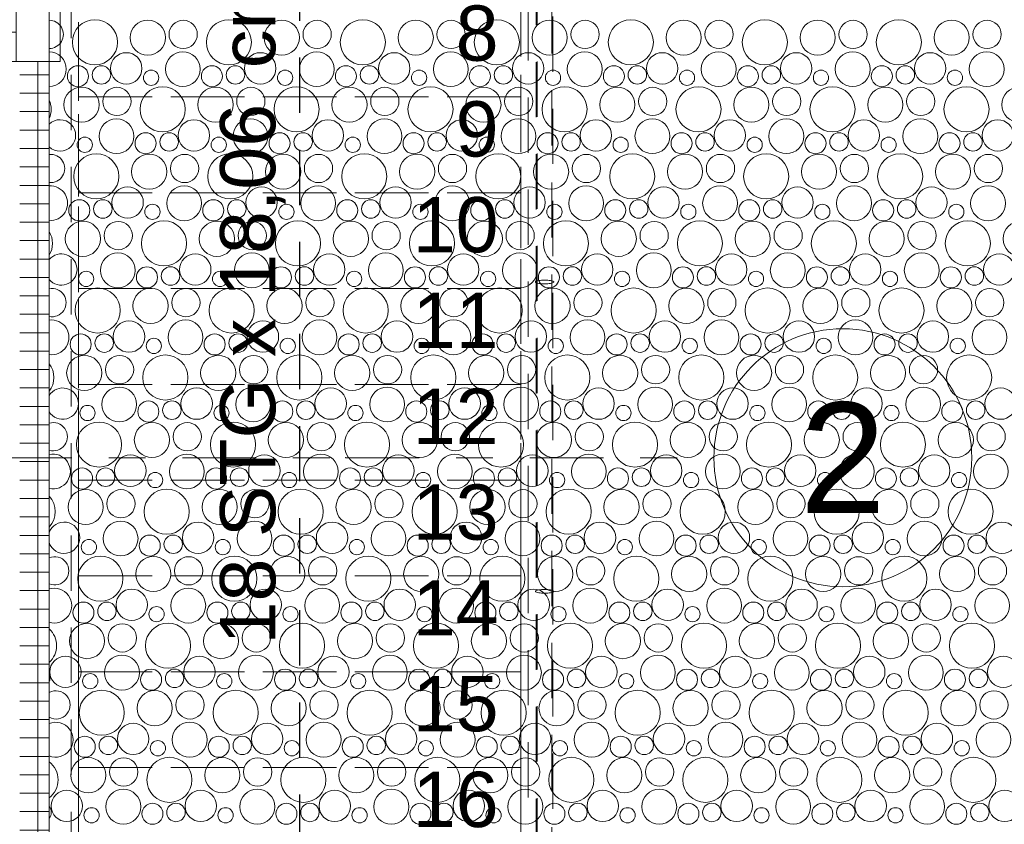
# Model space of a CAD drawing. Header units: metres. Extents: x -167 to 262, y -186 to 508.
# Tile 221 of 256: x 58.08 to 60.76, y 37.59 to 39.78. Entities that reach past the tile are written whole.
import ezdxf
from ezdxf.enums import TextEntityAlignment as Align

# ---------------------------------------------------------------- set-up
doc = ezdxf.new("R2010")
doc.units = ezdxf.units.M
doc.header["$MEASUREMENT"] = 0
doc.linetypes.add('Raster', pattern=[0.4, 0.2, -0.1, 0, -0.1])
doc.linetypes.add('Strichlinie eng', pattern=[0.23, 0.15, -0.08])
for name, color, linetype in [('10 Wand außen', 7, 'Continuous'), ('40 Absturzsicherung', 7, 'Continuous'), ('40 Treppe', 7, 'Continuous'), ('60 Auffüllung', 7, 'Continuous'), ('90 Achsraster', 7, 'Continuous'), ('94 Genehmigungsplanung Bemaßung', 7, 'Continuous')]:
    doc.layers.add(name, color=color, linetype=linetype)
doc.styles.add('ERSTELLTER_STIL_1', font='arial.ttf')
doc.styles.add('ERSTELLTER_STIL_2', font='arial.ttf')
doc.dimstyles.new('ERSTELLTER_STIL__1', dxfattribs={"dimtxt": 0.25, "dimasz": 0.19, "dimexe": 0.18, "dimexo": 0.1, "dimgap": 0, "dimtad": 1, "dimtih": 1, "dimtoh": 1, "dimzin": 0, "dimdsep": 46, "dimtxsty": 'ERSTELLTER_STIL_1', "dimblk": 'ARROWHEAD_6', "dimblk1": 'ARROWHEAD_6', "dimblk2": 'ARROWHEAD_6', "dimcen": 0.09, "dimclrd": 7, "dimclre": 7, "dimclrt": 7, "dimazin": 0, "dimtfac": 1, "dimtdec": 4, "dimtmove": 0, "dimatfit": 3, "dimfxl": 1, "dimtolj": 1, "dimtzin": 0, "dimarcsym": 0})
doc.dimstyles.new('ERSTELLTER_STIL__2', dxfattribs={"dimtxt": 0.25, "dimasz": 0.19, "dimexe": 0.18, "dimexo": 0.1, "dimgap": 0, "dimtad": 1, "dimzin": 0, "dimdsep": 46, "dimtxsty": 'ERSTELLTER_STIL_1', "dimblk": 'ARROWHEAD_6', "dimblk1": 'ARROWHEAD_6', "dimblk2": 'ARROWHEAD_6', "dimcen": 0.09, "dimclrd": 7, "dimclre": 7, "dimclrt": 7, "dimazin": 0, "dimtfac": 1, "dimtdec": 4, "dimtmove": 0, "dimatfit": 3, "dimfxl": 1, "dimtolj": 1, "dimtzin": 0, "dimarcsym": 0})

# ---------------------------------------------------------------- blocks, each defined once
blk = doc.blocks.new('*X54', base_point=(27236.1321, 33357.279))
at = {"layer": '60 Auffüllung', "color": 7, "linetype": 'Continuous', "lineweight": 18, "true_color": 0xefefef}
for centre, radius in [((58.2867, 39.7175), 0.0612), ((58.4303, 39.73), 0.0477), ((58.5263, 39.7388), 0.0384), ((58.6504, 39.7175), 0.0612), ((58.794, 39.73), 0.0477), ((58.89, 39.7388), 0.0384), ((59.0141, 39.7175), 0.0612), ((59.1577, 39.73), 0.0477), ((59.2537, 39.7388), 0.0384), ((59.3778, 39.7175), 0.0612), ((59.5214, 39.73), 0.0477), ((59.6174, 39.7388), 0.0384), ((59.7416, 39.7175), 0.0612), ((59.8851, 39.73), 0.0477), ((59.9811, 39.7388), 0.0384), ((60.1053, 39.7175), 0.0612), ((60.2488, 39.73), 0.0477), ((60.3449, 39.7388), 0.0384), ((60.469, 39.7175), 0.0612), ((60.6125, 39.73), 0.0477), ((60.7086, 39.7388), 0.0384), ((58.3718, 39.6466), 0.0426), ((58.5253, 39.6444), 0.0473), ((58.7355, 39.6466), 0.0426), ((58.889, 39.6444), 0.0473), ((59.0992, 39.6466), 0.0426), ((59.2527, 39.6444), 0.0473), ((59.4629, 39.6466), 0.0426), ((59.6164, 39.6444), 0.0473), ((59.8267, 39.6466), 0.0426), ((59.9801, 39.6444), 0.0473), ((60.1904, 39.6466), 0.0426), ((60.3438, 39.6444), 0.0473), ((60.5541, 39.6466), 0.0426), ((60.7075, 39.6444), 0.0473), ((58.2406, 39.6253), 0.0286), ((58.3044, 39.6288), 0.0251), ((58.4392, 39.6212), 0.0207), ((58.6043, 39.6253), 0.0286), ((58.6682, 39.6288), 0.0251), ((58.8029, 39.6212), 0.0207), ((58.968, 39.6253), 0.0286), ((59.0319, 39.6288), 0.0251), ((59.1666, 39.6212), 0.0207), ((59.3317, 39.6253), 0.0286), ((59.3956, 39.6288), 0.0251), ((59.5303, 39.6212), 0.0207), ((59.6955, 39.6253), 0.0286), ((59.7593, 39.6288), 0.0251), ((59.894, 39.6212), 0.0207), ((60.0592, 39.6253), 0.0286), ((60.123, 39.6288), 0.0251), ((60.2577, 39.6212), 0.0207), ((60.4229, 39.6253), 0.0286), ((60.4867, 39.6288), 0.0251), ((60.6214, 39.6212), 0.0207), ((58.2503, 39.548), 0.0477), ((58.3463, 39.5568), 0.0384), ((58.4704, 39.5355), 0.0612), ((58.614, 39.548), 0.0477), ((58.71, 39.5568), 0.0384), ((58.8341, 39.5355), 0.0612), ((58.9777, 39.548), 0.0477), ((59.0737, 39.5568), 0.0384), ((59.1978, 39.5355), 0.0612), ((59.3414, 39.548), 0.0477), ((59.4374, 39.5568), 0.0384), ((59.5616, 39.5355), 0.0612), ((59.7051, 39.548), 0.0477), ((59.8011, 39.5568), 0.0384), ((59.9253, 39.5355), 0.0612), ((60.0688, 39.548), 0.0477), ((60.1649, 39.5568), 0.0384), ((60.289, 39.5355), 0.0612), ((60.4325, 39.548), 0.0477), ((60.5286, 39.5568), 0.0384), ((60.6527, 39.5355), 0.0612), ((60.7962, 39.548), 0.0477), ((58.3453, 39.4624), 0.0473), ((58.5555, 39.4646), 0.0426), ((58.709, 39.4624), 0.0473), ((58.9192, 39.4646), 0.0426), ((59.0727, 39.4624), 0.0473), ((59.2829, 39.4646), 0.0426), ((59.4364, 39.4624), 0.0473), ((59.6467, 39.4646), 0.0426), ((59.8001, 39.4624), 0.0473), ((60.0104, 39.4646), 0.0426), ((60.1638, 39.4624), 0.0473), ((60.3741, 39.4646), 0.0426), ((60.5275, 39.4624), 0.0473), ((60.7378, 39.4646), 0.0426), ((58.2592, 39.4392), 0.0207), ((58.4243, 39.4433), 0.0286), ((58.4882, 39.4469), 0.0251), ((58.6229, 39.4392), 0.0207), ((58.788, 39.4433), 0.0286), ((58.8519, 39.4469), 0.0251), ((58.9866, 39.4392), 0.0207), ((59.1517, 39.4433), 0.0286), ((59.2156, 39.4469), 0.0251), ((59.3503, 39.4392), 0.0207), ((59.5155, 39.4433), 0.0286), ((59.5793, 39.4469), 0.0251), ((59.714, 39.4392), 0.0207), ((59.8792, 39.4433), 0.0286), ((59.943, 39.4469), 0.0251), ((60.0777, 39.4392), 0.0207), ((60.2429, 39.4433), 0.0286), ((60.3067, 39.4469), 0.0251), ((60.4414, 39.4392), 0.0207), ((60.6066, 39.4433), 0.0286), ((60.6704, 39.4469), 0.0251), ((58.2904, 39.3535), 0.0612), ((58.434, 39.366), 0.0477), ((58.53, 39.3748), 0.0384), ((58.6541, 39.3535), 0.0612), ((58.7977, 39.366), 0.0477), ((58.8937, 39.3748), 0.0384), ((59.0178, 39.3535), 0.0612), ((59.1614, 39.366), 0.0477), ((59.2574, 39.3748), 0.0384), ((59.3816, 39.3535), 0.0612), ((59.5251, 39.366), 0.0477), ((59.6211, 39.3748), 0.0384), ((59.7453, 39.3535), 0.0612), ((59.8888, 39.366), 0.0477), ((59.9849, 39.3748), 0.0384), ((60.109, 39.3535), 0.0612), ((60.2525, 39.366), 0.0477), ((60.3486, 39.3748), 0.0384), ((60.4727, 39.3535), 0.0612), ((60.6162, 39.366), 0.0477), ((60.7123, 39.3748), 0.0384), ((58.3755, 39.2826), 0.0426), ((58.529, 39.2804), 0.0473), ((58.7392, 39.2826), 0.0426), ((58.8927, 39.2804), 0.0473), ((59.1029, 39.2826), 0.0426), ((59.2564, 39.2804), 0.0473), ((59.4667, 39.2826), 0.0426), ((59.6201, 39.2804), 0.0473), ((59.8304, 39.2826), 0.0426), ((59.9838, 39.2804), 0.0473), ((60.1941, 39.2826), 0.0426), ((60.3475, 39.2804), 0.0473), ((60.5578, 39.2826), 0.0426), ((60.7113, 39.2804), 0.0473), ((58.2443, 39.2613), 0.0286), ((58.3082, 39.2649), 0.0251), ((58.4429, 39.2572), 0.0207), ((58.608, 39.2613), 0.0286), ((58.6719, 39.2649), 0.0251), ((58.8066, 39.2572), 0.0207), ((58.9717, 39.2613), 0.0286), ((59.0356, 39.2649), 0.0251), ((59.1703, 39.2572), 0.0207), ((59.3355, 39.2613), 0.0286), ((59.3993, 39.2649), 0.0251), ((59.534, 39.2572), 0.0207), ((59.6992, 39.2613), 0.0286), ((59.763, 39.2649), 0.0251), ((59.8977, 39.2572), 0.0207), ((60.0629, 39.2613), 0.0286), ((60.1267, 39.2649), 0.0251), ((60.2614, 39.2572), 0.0207), ((60.4266, 39.2613), 0.0286), ((60.4904, 39.2649), 0.0251), ((60.6251, 39.2572), 0.0207), ((58.254, 39.184), 0.0477), ((58.35, 39.1928), 0.0384), ((58.4741, 39.1715), 0.0612), ((58.6177, 39.184), 0.0477), ((58.7137, 39.1928), 0.0384), ((58.8378, 39.1715), 0.0612), ((58.9814, 39.184), 0.0477), ((59.0774, 39.1928), 0.0384), ((59.2016, 39.1715), 0.0612), ((59.3451, 39.184), 0.0477), ((59.4411, 39.1928), 0.0384), ((59.5653, 39.1715), 0.0612), ((59.7088, 39.184), 0.0477), ((59.8049, 39.1928), 0.0384), ((59.929, 39.1715), 0.0612), ((60.0725, 39.184), 0.0477), ((60.1686, 39.1928), 0.0384), ((60.2927, 39.1715), 0.0612), ((60.4362, 39.184), 0.0477), ((60.5323, 39.1928), 0.0384), ((60.6564, 39.1715), 0.0612), ((60.7999, 39.184), 0.0477), ((58.349, 39.0984), 0.0473), ((58.5592, 39.1006), 0.0426), ((58.7127, 39.0984), 0.0473), ((58.9229, 39.1006), 0.0426), ((59.0764, 39.0984), 0.0473), ((59.2867, 39.1006), 0.0426), ((59.4401, 39.0984), 0.0473), ((59.6504, 39.1006), 0.0426), ((59.8038, 39.0984), 0.0473), ((60.0141, 39.1006), 0.0426), ((60.1675, 39.0984), 0.0473), ((60.3778, 39.1006), 0.0426), ((60.5313, 39.0984), 0.0473), ((60.7415, 39.1006), 0.0426), ((58.428, 39.0793), 0.0286), ((58.4919, 39.0829), 0.0251), ((58.7917, 39.0793), 0.0286), ((58.8556, 39.0829), 0.0251), ((59.1555, 39.0793), 0.0286), ((59.2193, 39.0829), 0.0251), ((59.5192, 39.0793), 0.0286), ((59.583, 39.0829), 0.0251), ((59.8829, 39.0793), 0.0286), ((59.9467, 39.0829), 0.0251), ((60.2466, 39.0793), 0.0286), ((60.3104, 39.0829), 0.0251), ((60.6103, 39.0793), 0.0286), ((60.6741, 39.0829), 0.0251), ((58.2629, 39.0752), 0.0207), ((58.6266, 39.0752), 0.0207), ((58.9903, 39.0752), 0.0207), ((59.354, 39.0752), 0.0207), ((59.7177, 39.0752), 0.0207), ((60.0814, 39.0752), 0.0207), ((60.4451, 39.0752), 0.0207), ((58.2941, 38.9895), 0.0612), ((58.4377, 39.002), 0.0477), ((58.5337, 39.0108), 0.0384), ((58.6578, 38.9895), 0.0612), ((58.8014, 39.002), 0.0477), ((58.8974, 39.0108), 0.0384), ((59.0216, 38.9895), 0.0612), ((59.1651, 39.002), 0.0477), ((59.2611, 39.0108), 0.0384), ((59.3853, 38.9895), 0.0612), ((59.5288, 39.002), 0.0477), ((59.6249, 39.0108), 0.0384), ((59.749, 38.9895), 0.0612), ((59.8925, 39.002), 0.0477), ((59.9886, 39.0108), 0.0384), ((60.1127, 38.9895), 0.0612), ((60.2562, 39.002), 0.0477), ((60.3523, 39.0108), 0.0384), ((60.4764, 38.9895), 0.0612), ((60.6199, 39.002), 0.0477), ((60.716, 39.0108), 0.0384), ((58.3792, 38.9186), 0.0426), ((58.5327, 38.9164), 0.0473), ((58.7429, 38.9186), 0.0426), ((58.8964, 38.9164), 0.0473), ((59.1067, 38.9186), 0.0426), ((59.2601, 38.9164), 0.0473), ((59.4704, 38.9186), 0.0426), ((59.6238, 38.9164), 0.0473), ((59.8341, 38.9186), 0.0426), ((59.9875, 38.9164), 0.0473), ((60.1978, 38.9186), 0.0426), ((60.3513, 38.9164), 0.0473), ((60.5615, 38.9186), 0.0426), ((60.715, 38.9164), 0.0473), ((58.248, 38.8973), 0.0286), ((58.3119, 38.9009), 0.0251), ((58.6117, 38.8973), 0.0286), ((58.6756, 38.9009), 0.0251), ((58.9755, 38.8973), 0.0286), ((59.0393, 38.9009), 0.0251), ((59.3392, 38.8973), 0.0286), ((59.403, 38.9009), 0.0251), ((59.7029, 38.8973), 0.0286), ((59.7667, 38.9009), 0.0251), ((60.0666, 38.8973), 0.0286), ((60.1304, 38.9009), 0.0251), ((60.4303, 38.8973), 0.0286), ((60.4941, 38.9009), 0.0251), ((58.4466, 38.8932), 0.0207), ((58.8103, 38.8932), 0.0207), ((59.174, 38.8932), 0.0207), ((59.5377, 38.8932), 0.0207), ((59.9014, 38.8932), 0.0207), ((60.2651, 38.8932), 0.0207), ((60.6289, 38.8932), 0.0207), ((58.2577, 38.82), 0.0477), ((58.3537, 38.8288), 0.0384), ((58.4778, 38.8075), 0.0612), ((58.6214, 38.82), 0.0477), ((58.7174, 38.8288), 0.0384), ((58.8416, 38.8075), 0.0612), ((58.9851, 38.82), 0.0477), ((59.0811, 38.8288), 0.0384), ((59.2053, 38.8075), 0.0612), ((59.3488, 38.82), 0.0477), ((59.4449, 38.8288), 0.0384), ((59.569, 38.8075), 0.0612), ((59.7125, 38.82), 0.0477), ((59.8086, 38.8288), 0.0384), ((59.9327, 38.8075), 0.0612), ((60.0762, 38.82), 0.0477), ((60.1723, 38.8288), 0.0384), ((60.2964, 38.8075), 0.0612), ((60.4399, 38.82), 0.0477), ((60.536, 38.8288), 0.0384), ((60.6601, 38.8075), 0.0612), ((58.3527, 38.7344), 0.0473), ((58.5629, 38.7366), 0.0426), ((58.7164, 38.7344), 0.0473), ((58.9267, 38.7366), 0.0426), ((59.0801, 38.7344), 0.0473), ((59.2904, 38.7366), 0.0426), ((59.4438, 38.7344), 0.0473), ((59.6541, 38.7366), 0.0426), ((59.8075, 38.7344), 0.0473), ((60.0178, 38.7366), 0.0426), ((60.1713, 38.7344), 0.0473), ((60.3815, 38.7366), 0.0426), ((60.535, 38.7344), 0.0473), ((60.7452, 38.7366), 0.0426), ((58.2666, 38.7112), 0.0207), ((58.4317, 38.7153), 0.0286), ((58.4956, 38.7189), 0.0251), ((58.6303, 38.7112), 0.0207), ((58.7955, 38.7153), 0.0286), ((58.8593, 38.7189), 0.0251), ((58.994, 38.7112), 0.0207), ((59.1592, 38.7153), 0.0286), ((59.223, 38.7189), 0.0251), ((59.3577, 38.7112), 0.0207), ((59.5229, 38.7153), 0.0286), ((59.5867, 38.7189), 0.0251), ((59.7214, 38.7112), 0.0207), ((59.8866, 38.7153), 0.0286), ((59.9504, 38.7189), 0.0251), ((60.0851, 38.7112), 0.0207), ((60.2503, 38.7153), 0.0286), ((60.3141, 38.7189), 0.0251), ((60.4489, 38.7112), 0.0207), ((60.614, 38.7153), 0.0286), ((60.6778, 38.7189), 0.0251), ((58.2978, 38.6255), 0.0612), ((58.4414, 38.638), 0.0477), ((58.5374, 38.6468), 0.0384), ((58.6616, 38.6255), 0.0612), ((58.8051, 38.638), 0.0477), ((58.9011, 38.6468), 0.0384), ((59.0253, 38.6255), 0.0612), ((59.1688, 38.638), 0.0477), ((59.2649, 38.6468), 0.0384), ((59.389, 38.6255), 0.0612), ((59.5325, 38.638), 0.0477), ((59.6286, 38.6468), 0.0384), ((59.7527, 38.6255), 0.0612), ((59.8962, 38.638), 0.0477), ((59.9923, 38.6468), 0.0384), ((60.1164, 38.6255), 0.0612), ((60.2599, 38.638), 0.0477), ((60.356, 38.6468), 0.0384), ((60.4801, 38.6255), 0.0612), ((60.6237, 38.638), 0.0477), ((60.7197, 38.6468), 0.0384), ((58.3829, 38.5546), 0.0426), ((58.5364, 38.5524), 0.0473), ((58.7467, 38.5546), 0.0426), ((58.9001, 38.5524), 0.0473), ((59.1104, 38.5546), 0.0426), ((59.2638, 38.5524), 0.0473), ((59.4741, 38.5546), 0.0426), ((59.6275, 38.5524), 0.0473), ((59.8378, 38.5546), 0.0426), ((59.9913, 38.5524), 0.0473), ((60.2015, 38.5546), 0.0426), ((60.355, 38.5524), 0.0473), ((60.5652, 38.5546), 0.0426), ((60.7187, 38.5524), 0.0473), ((58.2517, 38.5333), 0.0286), ((58.3156, 38.5369), 0.0251), ((58.4503, 38.5292), 0.0207), ((58.6155, 38.5333), 0.0286), ((58.6793, 38.5369), 0.0251), ((58.814, 38.5292), 0.0207), ((58.9792, 38.5333), 0.0286), ((59.043, 38.5369), 0.0251), ((59.1777, 38.5292), 0.0207), ((59.3429, 38.5333), 0.0286), ((59.4067, 38.5369), 0.0251), ((59.5414, 38.5292), 0.0207), ((59.7066, 38.5333), 0.0286), ((59.7704, 38.5369), 0.0251), ((59.9051, 38.5292), 0.0207), ((60.0703, 38.5333), 0.0286), ((60.1341, 38.5369), 0.0251), ((60.2689, 38.5292), 0.0207), ((60.434, 38.5333), 0.0286), ((60.4978, 38.5369), 0.0251), ((60.6326, 38.5292), 0.0207), ((58.2614, 38.456), 0.0477), ((58.3574, 38.4648), 0.0384), ((58.4816, 38.4435), 0.0612), ((58.6251, 38.456), 0.0477), ((58.7211, 38.4648), 0.0384), ((58.8453, 38.4435), 0.0612), ((58.9888, 38.456), 0.0477), ((59.0849, 38.4648), 0.0384), ((59.209, 38.4435), 0.0612), ((59.3525, 38.456), 0.0477), ((59.4486, 38.4648), 0.0384), ((59.5727, 38.4435), 0.0612), ((59.7162, 38.456), 0.0477), ((59.8123, 38.4648), 0.0384), ((59.9364, 38.4435), 0.0612), ((60.0799, 38.456), 0.0477), ((60.176, 38.4648), 0.0384), ((60.3001, 38.4435), 0.0612), ((60.4437, 38.456), 0.0477), ((60.5397, 38.4648), 0.0384), ((60.6638, 38.4435), 0.0612), ((58.3564, 38.3704), 0.0473), ((58.5667, 38.3726), 0.0426), ((58.7201, 38.3704), 0.0473), ((58.9304, 38.3726), 0.0426), ((59.0838, 38.3704), 0.0473), ((59.2941, 38.3726), 0.0426), ((59.4475, 38.3704), 0.0473), ((59.6578, 38.3726), 0.0426), ((59.8113, 38.3704), 0.0473), ((60.0215, 38.3726), 0.0426), ((60.175, 38.3704), 0.0473), ((60.3852, 38.3726), 0.0426), ((60.5387, 38.3704), 0.0473), ((60.7489, 38.3726), 0.0426), ((58.2703, 38.3472), 0.0207), ((58.4355, 38.3513), 0.0286), ((58.4993, 38.3549), 0.0251), ((58.634, 38.3472), 0.0207), ((58.7992, 38.3513), 0.0286), ((58.863, 38.3549), 0.0251), ((58.9977, 38.3472), 0.0207), ((59.1629, 38.3513), 0.0286), ((59.2267, 38.3549), 0.0251), ((59.3614, 38.3472), 0.0207), ((59.5266, 38.3513), 0.0286), ((59.5904, 38.3549), 0.0251), ((59.7251, 38.3472), 0.0207), ((59.8903, 38.3513), 0.0286), ((59.9541, 38.3549), 0.0251), ((60.0889, 38.3472), 0.0207), ((60.254, 38.3513), 0.0286), ((60.3178, 38.3549), 0.0251), ((60.4526, 38.3472), 0.0207), ((60.6177, 38.3513), 0.0286), ((60.6815, 38.3549), 0.0251), ((58.3016, 38.2615), 0.0612), ((58.4451, 38.274), 0.0477), ((58.5411, 38.2828), 0.0384), ((58.6653, 38.2615), 0.0612), ((58.8088, 38.274), 0.0477), ((58.9049, 38.2828), 0.0384), ((59.029, 38.2615), 0.0612), ((59.1725, 38.274), 0.0477), ((59.2686, 38.2828), 0.0384), ((59.3927, 38.2615), 0.0612), ((59.5362, 38.274), 0.0477), ((59.6323, 38.2828), 0.0384), ((59.7564, 38.2615), 0.0612), ((59.8999, 38.274), 0.0477), ((59.996, 38.2828), 0.0384), ((60.1201, 38.2615), 0.0612), ((60.2637, 38.274), 0.0477), ((60.3597, 38.2828), 0.0384), ((60.4838, 38.2615), 0.0612), ((60.6274, 38.274), 0.0477), ((60.7234, 38.2828), 0.0384), ((58.3867, 38.1906), 0.0426), ((58.5401, 38.1884), 0.0473), ((58.7504, 38.1906), 0.0426), ((58.9038, 38.1884), 0.0473), ((59.1141, 38.1906), 0.0426), ((59.2675, 38.1884), 0.0473), ((59.4778, 38.1906), 0.0426), ((59.6313, 38.1884), 0.0473), ((59.8415, 38.1906), 0.0426), ((59.995, 38.1884), 0.0473), ((60.2052, 38.1906), 0.0426), ((60.3587, 38.1884), 0.0473), ((60.5689, 38.1906), 0.0426), ((60.7224, 38.1884), 0.0473), ((58.2555, 38.1693), 0.0286), ((58.3193, 38.1729), 0.0251), ((58.6192, 38.1693), 0.0286), ((58.683, 38.1729), 0.0251), ((58.9829, 38.1693), 0.0286), ((59.0467, 38.1729), 0.0251), ((59.3466, 38.1693), 0.0286), ((59.4104, 38.1729), 0.0251), ((59.7103, 38.1693), 0.0286), ((59.7741, 38.1729), 0.0251), ((60.074, 38.1693), 0.0286), ((60.1378, 38.1729), 0.0251), ((60.4377, 38.1693), 0.0286), ((60.5015, 38.1729), 0.0251), ((58.454, 38.1652), 0.0207), ((58.8177, 38.1652), 0.0207), ((59.1814, 38.1652), 0.0207), ((59.5451, 38.1652), 0.0207), ((59.9089, 38.1652), 0.0207), ((60.2726, 38.1652), 0.0207), ((60.6363, 38.1652), 0.0207), ((58.2651, 38.092), 0.0477), ((58.3611, 38.1008), 0.0384), ((58.4853, 38.0795), 0.0612), ((58.6288, 38.092), 0.0477), ((58.7249, 38.1008), 0.0384), ((58.849, 38.0795), 0.0612), ((58.9925, 38.092), 0.0477), ((59.0886, 38.1008), 0.0384), ((59.2127, 38.0795), 0.0612), ((59.3562, 38.092), 0.0477), ((59.4523, 38.1008), 0.0384), ((59.5764, 38.0795), 0.0612), ((59.7199, 38.092), 0.0477), ((59.816, 38.1008), 0.0384), ((59.9401, 38.0795), 0.0612), ((60.0837, 38.092), 0.0477), ((60.1797, 38.1008), 0.0384), ((60.3038, 38.0795), 0.0612), ((60.4474, 38.092), 0.0477), ((60.5434, 38.1008), 0.0384), ((60.6675, 38.0795), 0.0612), ((58.2067, 38.0086), 0.0426), ((58.3601, 38.0064), 0.0473), ((58.5704, 38.0086), 0.0426), ((58.7238, 38.0064), 0.0473), ((58.9341, 38.0086), 0.0426), ((59.0875, 38.0064), 0.0473), ((59.2978, 38.0086), 0.0426), ((59.4513, 38.0064), 0.0473), ((59.6615, 38.0086), 0.0426), ((59.815, 38.0064), 0.0473), ((60.0252, 38.0086), 0.0426), ((60.1787, 38.0064), 0.0473), ((60.3889, 38.0086), 0.0426), ((60.5424, 38.0064), 0.0473), ((60.7526, 38.0086), 0.0426), ((58.4392, 37.9873), 0.0286), ((58.503, 37.9909), 0.0251), ((58.8029, 37.9873), 0.0286), ((58.8667, 37.9909), 0.0251), ((59.1666, 37.9873), 0.0286), ((59.2304, 37.9909), 0.0251), ((59.5303, 37.9873), 0.0286), ((59.5941, 37.9909), 0.0251), ((59.894, 37.9873), 0.0286), ((59.9578, 37.9909), 0.0251), ((60.2577, 37.9873), 0.0286), ((60.3215, 37.9909), 0.0251), ((60.6214, 37.9873), 0.0286), ((60.6852, 37.9909), 0.0251), ((58.274, 37.9832), 0.0207), ((58.6377, 37.9832), 0.0207), ((59.0014, 37.9832), 0.0207), ((59.3651, 37.9832), 0.0207), ((59.7289, 37.9832), 0.0207), ((60.0926, 37.9832), 0.0207), ((60.4563, 37.9832), 0.0207), ((58.3053, 37.8975), 0.0612), ((58.4488, 37.91), 0.0477), ((58.5449, 37.9188), 0.0384), ((58.669, 37.8975), 0.0612), ((58.8125, 37.91), 0.0477), ((58.9086, 37.9188), 0.0384), ((59.0327, 37.8975), 0.0612), ((59.1762, 37.91), 0.0477), ((59.2723, 37.9188), 0.0384), ((59.3964, 37.8975), 0.0612), ((59.5399, 37.91), 0.0477), ((59.636, 37.9188), 0.0384), ((59.7601, 37.8975), 0.0612), ((59.9037, 37.91), 0.0477), ((59.9997, 37.9188), 0.0384), ((60.1238, 37.8975), 0.0612), ((60.2674, 37.91), 0.0477), ((60.3634, 37.9188), 0.0384), ((60.4875, 37.8975), 0.0612), ((60.6311, 37.91), 0.0477), ((60.7271, 37.9188), 0.0384), ((58.3904, 37.8266), 0.0426), ((58.5438, 37.8244), 0.0473), ((58.7541, 37.8266), 0.0426), ((58.9075, 37.8244), 0.0473), ((59.1178, 37.8266), 0.0426), ((59.2713, 37.8244), 0.0473), ((59.4815, 37.8266), 0.0426), ((59.635, 37.8244), 0.0473), ((59.8452, 37.8266), 0.0426), ((59.9987, 37.8244), 0.0473), ((60.2089, 37.8266), 0.0426), ((60.3624, 37.8244), 0.0473), ((60.5726, 37.8266), 0.0426), ((60.7261, 37.8244), 0.0473), ((58.2592, 37.8053), 0.0286), ((58.323, 37.8089), 0.0251), ((58.4577, 37.8012), 0.0207), ((58.6229, 37.8053), 0.0286), ((58.6867, 37.8089), 0.0251), ((58.8214, 37.8012), 0.0207), ((58.9866, 37.8053), 0.0286), ((59.0504, 37.8089), 0.0251), ((59.1851, 37.8012), 0.0207), ((59.3503, 37.8053), 0.0286), ((59.4141, 37.8089), 0.0251), ((59.5489, 37.8012), 0.0207), ((59.714, 37.8053), 0.0286), ((59.7778, 37.8089), 0.0251), ((59.9126, 37.8012), 0.0207), ((60.0777, 37.8053), 0.0286), ((60.1415, 37.8089), 0.0251), ((60.2763, 37.8012), 0.0207), ((60.4414, 37.8053), 0.0286), ((60.5052, 37.8089), 0.0251), ((60.64, 37.8012), 0.0207), ((58.2688, 37.728), 0.0477), ((58.3649, 37.7368), 0.0384), ((58.489, 37.7155), 0.0612), ((58.6325, 37.728), 0.0477), ((58.7286, 37.7368), 0.0384), ((58.8527, 37.7155), 0.0612), ((58.9962, 37.728), 0.0477), ((59.0923, 37.7368), 0.0384), ((59.2164, 37.7155), 0.0612), ((59.3599, 37.728), 0.0477), ((59.456, 37.7368), 0.0384), ((59.5801, 37.7155), 0.0612), ((59.7237, 37.728), 0.0477), ((59.8197, 37.7368), 0.0384), ((59.9438, 37.7155), 0.0612), ((60.0874, 37.728), 0.0477), ((60.1834, 37.7368), 0.0384), ((60.3075, 37.7155), 0.0612), ((60.4511, 37.728), 0.0477), ((60.5471, 37.7368), 0.0384), ((60.6712, 37.7155), 0.0612), ((58.3638, 37.6425), 0.0473), ((58.7275, 37.6425), 0.0473), ((59.0913, 37.6425), 0.0473), ((59.455, 37.6425), 0.0473), ((59.8187, 37.6425), 0.0473), ((60.1824, 37.6425), 0.0473), ((60.5461, 37.6425), 0.0473), ((58.2104, 37.6446), 0.0426), ((58.5741, 37.6446), 0.0426), ((58.9378, 37.6446), 0.0426), ((59.3015, 37.6446), 0.0426), ((59.6652, 37.6446), 0.0426), ((60.0289, 37.6446), 0.0426), ((60.3926, 37.6446), 0.0426), ((60.7563, 37.6446), 0.0426), ((58.2777, 37.6192), 0.0207), ((58.4429, 37.6233), 0.0286), ((58.5067, 37.6269), 0.0251), ((58.6414, 37.6192), 0.0207), ((58.8066, 37.6233), 0.0286), ((58.8704, 37.6269), 0.0251), ((59.0051, 37.6192), 0.0207), ((59.1703, 37.6233), 0.0286), ((59.2341, 37.6269), 0.0251), ((59.3689, 37.6192), 0.0207), ((59.534, 37.6233), 0.0286), ((59.5978, 37.6269), 0.0251), ((59.7326, 37.6192), 0.0207), ((59.8977, 37.6233), 0.0286), ((59.9615, 37.6269), 0.0251), ((60.0963, 37.6192), 0.0207), ((60.2614, 37.6233), 0.0286), ((60.3252, 37.6269), 0.0251), ((60.46, 37.6192), 0.0207), ((60.6251, 37.6233), 0.0286), ((60.6889, 37.6269), 0.0251)]:
    blk.add_circle(centre, radius, dxfattribs=at)
for centre, radius, start, end in [((58.1626, 39.7388), 0.0384, 269.8224, 90.1776), ((58.1616, 39.6444), 0.0473, 271.0904, 88.9096), ((58.1067, 39.5355), 0.0612, 335.6613, 24.3387), ((58.1918, 39.4646), 0.0426, 226.4257, 133.5743), ((58.1663, 39.3748), 0.0384, 264.2744, 95.7256), ((58.1653, 39.2804), 0.0473, 266.598, 93.402), ((58.1104, 39.1715), 0.0612, 328.2722, 31.7278), ((58.1955, 39.1006), 0.0426, 219.0654, 140.9346), ((58.17, 39.0108), 0.0384, 258.6718, 101.3282), ((58.169, 38.9164), 0.0473, 262.0846, 97.9154), ((58.1141, 38.8075), 0.0612, 322.1842, 37.8158), ((58.1992, 38.7366), 0.0426, 210.2813, 149.7187), ((58.1737, 38.6468), 0.0384, 252.9567, 107.0433), ((58.1727, 38.5524), 0.0473, 257.521, 102.479), ((58.1178, 38.4435), 0.0612, 316.8375, 43.1625), ((58.2029, 38.3726), 0.0426, 198.0673, 161.9327), ((58.1774, 38.2828), 0.0384, 247.0605, 112.9395), ((58.1764, 38.1884), 0.0473, 252.8754, 107.1246), ((58.1216, 38.0795), 0.0612, 311.9782, 48.0218), ((58.1393, 37.9909), 0.0251, 337.783, 22.217), ((58.1811, 37.9188), 0.0384, 240.8942, 119.1058), ((58.1801, 37.8244), 0.0473, 248.1103, 111.8897), ((58.1253, 37.7155), 0.0612, 307.4651, 52.5349), ((58.143, 37.6269), 0.0251, 321.0677, 38.9323)]:
    blk.add_arc(centre, radius, start, end, dxfattribs=at)
blk = doc.blocks.new('1-Flügelfenster 27_3')
at = {"layer": '10 Wand außen', "color": 7, "linetype": 'Continuous', "lineweight": 13}
for p, q in [((-0.505, 0.16), (0.505, 0.16)), ((-0.505, -0.16), (-0.505, -0.19)), ((0.505, -0.19), (0.505, -0.16)), ((-0.505, -0.19), (0.505, -0.19))]:
    blk.add_line(p, q, dxfattribs=at)
at = {"layer": '10 Wand außen', "color": 8, "linetype": 'Continuous', "lineweight": 18}
for p, q in [((-0.505, 0), (-0.505, 0.16)), ((0.505, 0), (0.505, 0.16)), ((-0.505, -0.07), (-0.505, 0)), ((-0.505, -0.07), (-0.505, 0)), ((0.505, -0.07), (0.505, 0)), ((0.505, -0.07), (0.505, 0)), ((-0.505, -0.08), (-0.505, -0.07)), ((-0.505, -0.16), (-0.505, -0.08)), ((0.505, -0.08), (0.505, -0.07)), ((0.505, -0.16), (0.505, -0.08))]:
    blk.add_line(p, q, dxfattribs=at)
at = {"layer": '10 Wand außen', "color": 7, "linetype": 'Continuous', "lineweight": 18}
for p, q in [((-0.445, -0.03), (-0.445, 0.04)), ((-0.445, 0.04), (-0.365, 0.04)), ((-0.365, 0.04), (0.365, 0.04)), ((-0.365, 0.04), (-0.365, -0.03)), ((0.365, -0.03), (0.365, 0.04)), ((0.365, 0.04), (0.445, 0.04)), ((0.445, 0.04), (0.445, -0.03)), ((-0.505, 0), (-0.445, 0)), ((-0.445, 0), (-0.445, -0.03)), ((-0.365, 0.01), (0.365, 0.01)), ((0.445, -0.03), (0.445, 0)), ((0.445, 0), (0.505, 0)), ((0.365, 0), (-0.365, 0)), ((-0.445, -0.03), (-0.425, -0.03)), ((-0.365, -0.03), (-0.445, -0.03)), ((-0.425, -0.03), (-0.425, -0.07)), ((0.365, -0.03), (-0.365, -0.03)), ((0.445, -0.03), (0.365, -0.03)), ((0.425, -0.07), (0.425, -0.03)), ((0.425, -0.03), (0.445, -0.03)), ((-0.425, -0.07), (-0.505, -0.07)), ((0.425, -0.07), (-0.425, -0.07)), ((0.505, -0.07), (0.425, -0.07))]:
    blk.add_line(p, q, dxfattribs=at)
at = {"layer": '10 Wand außen', "color": 7, "linetype": 'Strichlinie eng', "lineweight": 13}
blk.add_line((-0.505, -0.16), (0.505, -0.16), dxfattribs=at)
blk = doc.blocks.new('Standard-Rastermarker_139')
at = {"layer": '90 Achsraster', "color": 14, "linetype": 'Raster', "lineweight": 18, "true_color": 0xa80000}
for p, q in [((1, 0), (45.4427, 0)), ((45.4427, 0), (46.4427, 0))]:
    blk.add_line(p, q, dxfattribs=at)
at = {"layer": '90 Achsraster', "color": 14, "linetype": 'Continuous', "lineweight": 18, "true_color": 0xa80000, "flags": 128}
blk.add_lwpolyline([(47.1427, 0, 1), (46.4427, 0, 1)], format="xyb", close=True, dxfattribs=at)
at = {"layer": '90 Achsraster', "color": 14, "linetype": 'Raster', "lineweight": 18, "true_color": 0xa80000}
blk.add_point((45.4427, 0), dxfattribs=at)
blk.add_point((45.4427, 0), dxfattribs=at)
at = {"layer": '90 Achsraster', "color": 14, "lineweight": 18, "true_color": 0xa80000, "style": 'ERSTELLTER_STIL_2'}
for tag, p in [('AC_MarkerText_1_0', (-0.35, 0.15)), ('AC_MarkerText_1_1', (46.7927, 0.15))]:
    blk.add_attdef(tag, text='', height=0.3, dxfattribs=at).set_placement(p, align=Align.TOP_CENTER)
blk = doc.blocks.new('*D472', base_point=(27236.1321, 33357.279))
at = {"layer": '94 Genehmigungsplanung Bemaßung', "color": 7, "linetype": 'Continuous', "lineweight": 13}
for p, q in [((58.1625, 46.3452), (58.1625, 46.7202)), ((59.485, 46.3452), (59.485, 46.7202)), ((58.2625, 46.6327), (58.0625, 46.4327)), ((59.385, 46.4327), (59.585, 46.6327)), ((58.1625, 46.5327), (59.485, 46.5327)), ((59.485, 46.5327), (59.635, 46.5327))]:
    blk.add_line(p, q, dxfattribs=at)
at = {"layer": '94 Genehmigungsplanung Bemaßung', "color": 7, "lineweight": 13, "char_height": 0.25, "attachment_point": 7, "style": 'ERSTELLTER_STIL_1'}
for s, insert in [('\\A1;{\\pql;\\fArial|b0|i0|c0|p0;\\W1.000000;16}', (58.2625, 46.5827)), ('\\A1;{\\pql;\\fArial|b0|i0|c0|p0;\\W1.000000;1,32}', (59.585, 46.5827))]:
    blk.add_mtext(s, dxfattribs=dict(at, insert=insert))
blk = doc.blocks.new('ARROWHEAD_6')
at = {"color": 0, "linetype": 'Continuous', "lineweight": 0}
for p, q in [((-0.5, -0.5), (0.5, 0.5)), ((0, 0), (-1, 0))]:
    blk.add_line(p, q, dxfattribs=at)
blk = doc.blocks.new('*D480', base_point=(27236.1321, 33357.279))
at = {"layer": '94 Genehmigungsplanung Bemaßung', "color": 7, "linetype": 'Continuous', "lineweight": 13}
for p, q in [((61.5864, 38.6897), (61.7864, 38.4897)), ((61.8739, 38.5897), (61.4989, 38.5897)), ((61.6864, 33.5897), (61.6864, 38.5897)), ((61.5864, 33.6897), (61.7864, 33.4897)), ((61.8739, 33.5897), (61.4989, 33.5897))]:
    blk.add_line(p, q, dxfattribs=at)
at = {"layer": '94 Genehmigungsplanung Bemaßung', "color": 7, "lineweight": 13, "insert": (61.6364, 35.756), "char_height": 0.25, "attachment_point": 7, "rotation": 90, "style": 'ERSTELLTER_STIL_1'}
blk.add_mtext('\\A1;{\\pql;\\fArial|b0|i0|c0|p0;\\W1.000000;5,00}', dxfattribs=at)
blk = doc.blocks.new('*D481', base_point=(27236.1321, 33357.279))
at = {"layer": '94 Genehmigungsplanung Bemaßung', "color": 7, "linetype": 'Continuous', "lineweight": 13}
for p, q in [((61.6864, 43.9997), (61.6864, 44.1497)), ((61.7864, 43.8997), (61.5864, 44.0997)), ((61.8739, 43.9997), (61.4989, 43.9997)), ((61.6864, 38.5897), (61.6864, 43.9997)), ((61.5864, 38.6897), (61.7864, 38.4897)), ((61.8739, 38.5897), (61.4989, 38.5897))]:
    blk.add_line(p, q, dxfattribs=at)
at = {"layer": '94 Genehmigungsplanung Bemaßung', "color": 7, "lineweight": 13, "insert": (61.6364, 40.961), "char_height": 0.25, "attachment_point": 7, "rotation": 90, "style": 'ERSTELLTER_STIL_1'}
blk.add_mtext('\\A1;{\\pql;\\fArial|b0|i0|c0|p0;\\W1.000000;5,41}', dxfattribs=at)
blk = doc.blocks.new('*D487', base_point=(27236.1321, 33357.279))
at = {"layer": '94 Genehmigungsplanung Bemaßung', "color": 7, "linetype": 'Continuous', "lineweight": 13}
for p, q in [((60.8659, 43.7797), (61.0659, 43.5797)), ((61.1534, 43.6797), (60.7784, 43.6797)), ((60.9659, 37.1352), (60.9659, 43.6797)), ((60.8659, 37.2352), (61.0659, 37.0352)), ((61.1534, 37.1352), (60.7784, 37.1352))]:
    blk.add_line(p, q, dxfattribs=at)
at = {"layer": '94 Genehmigungsplanung Bemaßung', "color": 7, "lineweight": 13, "char_height": 0.25, "attachment_point": 7, "rotation": 90, "style": 'ERSTELLTER_STIL_1'}
for s, insert in [('\\A1;{\\pql;\\fArial|b0|i0|c0|p0;\\W1.000000;32}', (60.9159, 43.1983)), ('\\A1;{\\pql;\\fArial|b0|i0|c0|p0;\\W1.000000;6,54\\fArial|b0|i0|c0|p0;\\W1.000000;\\A1{\\H.66x;\\S5^  ;}}', (60.9759, 39.8202))]:
    blk.add_mtext(s, dxfattribs=dict(at, insert=insert))
blk = doc.blocks.new('*D490', base_point=(27236.1321, 33357.279))
at = {"layer": '94 Genehmigungsplanung Bemaßung', "color": 7, "linetype": 'Continuous', "lineweight": 13}
for p, q in [((62.3525, 43.9997), (62.3525, 44.1497)), ((62.4525, 43.8997), (62.2525, 44.0997)), ((62.54, 43.9997), (62.165, 43.9997)), ((62.3525, 28.1797), (62.3525, 43.9997)), ((62.2525, 28.2797), (62.4525, 28.0797)), ((62.54, 28.1797), (62.165, 28.1797))]:
    blk.add_line(p, q, dxfattribs=at)
at = {"layer": '94 Genehmigungsplanung Bemaßung', "color": 7, "lineweight": 13, "insert": (62.3025, 35.6607), "char_height": 0.25, "attachment_point": 7, "rotation": 90, "style": 'ERSTELLTER_STIL_1'}
blk.add_mtext('\\A1;{\\pql;\\fArial|b0|i0|c0|p0;\\W1.000000;15,82}', dxfattribs=at)

msp = doc.modelspace()

# ---------------------------------------------------------------- hatches: boundary and pattern name
at = {"layer": '10 Wand außen', "linetype": 'Continuous', "lineweight": 18}
h = msp.add_hatch(dxfattribs=at)
h.set_pattern_fill('Beton__Fertigteil_Träger_1D', color=8, style=0, pattern_type=2)
h.set_pattern_definition([(0, (27236.132094, 33357.27905), (0, 0.05), []), (90, (27236.132094, 33357.27905), (-0.05, 0), [])])
h.paths.add_polyline_path([(58.1625, 39.6653), (58.0825, 39.6653), (58.0825, 36.8952), (58.1625, 36.8952)])
at = {"layer": '60 Auffüllung', "linetype": 'Continuous', "lineweight": 18, "true_color": 0xefefef}
h = msp.add_hatch(dxfattribs=at)
h.set_pattern_fill('Erde_1_0001', style=0, pattern_type=2)
h.set_pattern_definition([(0, (27236.1321, 33357.27905), (0, 0.779422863), [0.04875, -0.40125]), (0, (27236.3571, 33357.66876), (0, 0.779422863), [0.04875, -0.40125]), (60, (27236.1321, 33357.27905), (-0.675, 0.389711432), [0.04875, -0.40125]), (60, (27236.5821, 33357.27905), (-0.675, 0.389711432), [0.04875, -0.40125]), (120, (27236.18084, 33357.27905), (0.675, 0.389711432), [0.04875, -0.40125]), (120, (27236.63084, 33357.27905), (0.675, 0.389711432), [0.04875, -0.40125]), (0, (27236.1321, 33357.35405), (0, 0.15), [0, -0.15, 0, -0.225]), (45, (27236.2071, 33357.35405), (-0.1060660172, 0.1060660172), [0, -0.1125, 0, -0.1875])])
h.paths.add_polyline_path([(2.3366, 24.8593), (2.3419, 13.496, 0.033836), (8.8613, 14.0911, 0.026308), (13.8582, 15.1616, -0.024635), (17.3411, 16.2775), (17.3411, 24.6258), (15.3411, 24.6258), (15.3411, 30.4887), (17.3411, 30.4887), (17.3411, 43.9997), (58.1625, 43.9997), (58.1625, 45.7494), (101.6632, 45.7486), (101.6702, 49.0078), (2.342, 49.0078)])
h.paths.add_polyline_path([(9.5982, 27.1903), (4.651, 27.1903), (4.651, 42.9257), (4.651, 43.8257), (9.5982, 43.8257), (9.5982, 42.9257)], flags=0)
h.paths.add_polyline_path([(14.4618, 25.704, -0.414214), (13.8618, 26.304, -0.414214), (14.4618, 26.904, -0.414214), (15.0618, 26.304, -0.414214)], flags=0)

# ---------------------------------------------------------------- linework, layer by layer
at = {"layer": '10 Wand außen', "color": 8, "linetype": 'Continuous', "lineweight": 18}
msp.add_line((58.1625, 39.6653), (58.0825, 39.6653), dxfattribs=at)
at = {"layer": '10 Wand außen', "color": 7, "linetype": 'Continuous', "lineweight": 13, "flags": 128}
msp.add_lwpolyline([(58.1625, 36.8952), (58.1625, 39.6653)], dxfattribs=at)
at = {"layer": '40 Absturzsicherung', "color": 7, "linetype": 'Strichlinie eng', "lineweight": 13}
for p, q in [((59.4875, 40.4153), (59.4875, 37.4372)), ((59.4875, 40.4153), (59.4875, 37.4372)), ((59.5275, 37.4372), (59.5275, 40.4384)), ((59.5275, 37.4372), (59.5275, 40.4384)), ((59.53, 37.3872), (59.53, 40.4398)), ((59.485, 40.4138), (59.485, 37.3872))]:
    msp.add_line(p, q, dxfattribs=at)
at = {"layer": '40 Absturzsicherung', "color": 7, "linetype": 'Strichlinie eng', "lineweight": 13, "flags": 128}
for points in [[(59.4825, 39.0669), (59.4829, 39.066), (59.484, 39.0652), (59.4858, 39.0644), (59.4883, 39.0637), (59.4914, 39.0631), (59.495, 39.0626), (59.4989, 39.0622), (59.5032, 39.062), (59.5075, 39.0619), (59.5118, 39.062), (59.516, 39.0622), (59.52, 39.0626), (59.5236, 39.0631), (59.5266, 39.0637), (59.5291, 39.0644), (59.531, 39.0652), (59.5321, 39.066), (59.5325, 39.0669), (59.5321, 39.0678), (59.531, 39.0686), (59.5291, 39.0694), (59.5266, 39.0701), (59.5236, 39.0707), (59.52, 39.0712), (59.516, 39.0716), (59.5118, 39.0718), (59.5075, 39.0719), (59.5032, 39.0718), (59.4989, 39.0716), (59.495, 39.0712), (59.4914, 39.0707), (59.4883, 39.0701), (59.4858, 39.0694), (59.484, 39.0686), (59.4829, 39.0678)], [(59.4825, 38.2271), (59.4829, 38.2262), (59.484, 38.2254), (59.4858, 38.2246), (59.4883, 38.2239), (59.4914, 38.2232), (59.495, 38.2227), (59.4989, 38.2224), (59.5032, 38.2222), (59.5075, 38.2221), (59.5118, 38.2222), (59.516, 38.2224), (59.52, 38.2227), (59.5236, 38.2232), (59.5266, 38.2239), (59.5291, 38.2246), (59.531, 38.2254), (59.5321, 38.2262), (59.5325, 38.2271), (59.5321, 38.2279), (59.531, 38.2288), (59.5291, 38.2296), (59.5266, 38.2303), (59.5236, 38.2309), (59.52, 38.2314), (59.516, 38.2318), (59.5118, 38.232), (59.5075, 38.2321), (59.5032, 38.232), (59.4989, 38.2318), (59.495, 38.2314), (59.4914, 38.2309), (59.4883, 38.2303), (59.4858, 38.2296), (59.484, 38.2288), (59.4829, 38.2279)]]:
    msp.add_lwpolyline(points, close=True, dxfattribs=at)
at = {"layer": '40 Treppe', "color": 7, "linetype": 'Strichlinie eng', "lineweight": 13}
for p, q in [((58.2225, 37.2289), (58.2225, 40.5336)), ((58.2425, 40.5221), (58.2425, 37.2289)), ((58.2425, 39.5689), (58.2425, 39.8289)), ((59.4425, 37.2289), (59.4425, 39.8292)), ((59.4425, 39.8289), (59.4425, 39.5689)), ((59.4625, 39.8177), (59.4625, 37.2289)), ((59.4425, 39.5689), (58.2425, 39.5689)), ((58.2425, 39.5689), (59.4425, 39.5689)), ((58.2425, 39.3089), (58.2425, 39.5689)), ((59.4425, 39.5689), (59.4425, 39.3089)), ((59.4425, 39.3089), (58.2425, 39.3089)), ((58.2425, 39.3089), (59.4425, 39.3089)), ((58.2425, 39.0489), (58.2425, 39.3089)), ((59.4425, 39.3089), (59.4425, 39.0489)), ((59.4425, 39.0489), (58.2425, 39.0489)), ((58.2425, 39.0489), (59.4425, 39.0489)), ((58.2425, 38.7889), (58.2425, 39.0489)), ((59.4425, 39.0489), (59.4425, 38.7889)), ((59.4425, 38.7889), (58.2425, 38.7889)), ((58.2425, 38.7889), (59.4425, 38.7889)), ((58.2425, 38.5289), (58.2425, 38.7889)), ((59.4425, 38.7889), (59.4425, 38.5289)), ((59.4425, 38.5289), (58.2425, 38.5289)), ((58.2425, 38.5289), (59.4425, 38.5289)), ((58.2425, 38.2689), (58.2425, 38.5289)), ((59.4425, 38.5289), (59.4425, 38.2689)), ((59.4425, 38.2689), (58.2425, 38.2689)), ((58.2425, 38.2689), (59.4425, 38.2689)), ((58.2425, 38.0089), (58.2425, 38.2689)), ((59.4425, 38.2689), (59.4425, 38.0089)), ((59.4425, 38.0089), (58.2425, 38.0089)), ((58.2425, 38.0089), (59.4425, 38.0089)), ((58.2425, 37.7489), (58.2425, 38.0089)), ((59.4425, 38.0089), (59.4425, 37.7489)), ((59.4425, 37.7489), (58.2425, 37.7489)), ((58.2425, 37.7489), (59.4425, 37.7489)), ((58.2425, 37.4889), (58.2425, 37.7489)), ((59.4425, 37.7489), (59.4425, 37.4889))]:
    msp.add_line(p, q, dxfattribs=at)
at = {"layer": '40 Treppe', "color": 250, "linetype": 'Strichlinie eng', "lineweight": 25, "true_color": 0x191919}
msp.add_line((58.8425, 40.1757), (58.8425, 37.4889), dxfattribs=at)
at = {"layer": '60 Auffüllung', "color": 8, "linetype": 'Continuous', "lineweight": 18, "flags": 128}
msp.add_lwpolyline([(58.1625, 43.9997), (58.1625, 45.7501), (66.6638, 45.7501), (66.6619, 37.5), (66.663, 36.0005), (66.6657, 18.7482), (66.6671, 13.9007), (59.4652, 13.8989), (59.4625, 23.1797), (59.4625, 37.0289), (58.1625, 37.0289)], close=True, dxfattribs=at)

# ---------------------------------------------------------------- block references
at = {"layer": '10 Wand außen', "color": 7, "linetype": 'Continuous', "lineweight": 18, "xscale": -1, "rotation": 90}
msp.add_blockref('1-Flügelfenster 27_3', (58.0025, 40.1703), dxfattribs=at)
at = {"layer": '60 Auffüllung', "color": 8, "lineweight": 18}
msp.add_blockref('*X54', (27236.1321, 33357.279), dxfattribs=at)
at = {"layer": '90 Achsraster', "color": 7, "linetype": 'Continuous', "lineweight": 18}
ref = msp.add_blockref('Standard-Rastermarker_139', (13.5244, 38.5897), dxfattribs=at)
ref.add_attrib('AC_MarkerText_1_1', '2', dxfattribs={"color": 14, "lineweight": 18, "true_color": 0xa80000, "height": 0.3, "style": 'ERSTELLTER_STIL_2'}).set_placement((60.3171, 38.7397), align=Align.TOP_CENTER)

# ---------------------------------------------------------------- texts
at = {"layer": '40 Treppe', "color": 7, "lineweight": 13, "insert": (58.8202, 39.4389), "char_height": 0.15, "attachment_point": 8, "rotation": 90, "style": 'ERSTELLTER_STIL_1'}
msp.add_mtext('\\A1;{\\pqc;\\pt0,0.1;\\fArial|b0|i0|c0|p0;\\W1.000000;18 STG x \\fArial|b0|i0|c0|p0;\\W1.000000;18,06\\fArial|b0|i0|c0|p0;\\W1.000000;\\A1{\\H.66x;\\S^  ;}\\fArial|b0|i0|c0|p0;\\W1.000000; cm\\fArial|b0|i0|c0|p0;\\W1.000000; x \\fArial|b0|i0|c0|p0;\\W1.000000;26\\fArial|b0|i0|c0|p0;\\W1.000000;\\A1{\\H.66x;\\S^  ;}\\fArial|b0|i0|c0|p0;\\W1.000000; cm\\fArial|b0|i0|c0|p0;\\W1.000000;\\fArial|b0|i0|c0|p0;\\W1.000000;\\fArial|b0|i0|c0|p0;\\W1.000000;\\A1{\\H.66x;\\S^  ;}\\fArial|b0|i0|c0|p0;\\W1.000000;}', dxfattribs=at)
at = {"layer": '40 Treppe', "color": 7, "lineweight": 13, "char_height": 0.15, "style": 'ERSTELLTER_STIL_1'}
for s, insert, attachment_point in [('\\A1;{\\pqr;\\fArial|b0|i0|c0|p0;\\W1.000000;8}', (59.3825, 39.7412), 6), ('\\A1;{\\pqr;\\fArial|b0|i0|c0|p0;\\W1.000000;9}', (59.3825, 39.4812), 6), ('\\A1;{\\pqc;\\pt0,0.1;\\fArial|b0|i0|c0|p0;\\W1.000000;\\fArial|b0|i0|c0|p0;\\W1.000000;\\fArial|b0|i0|c0|p0;\\W1.000000;\\A1{\\H.66x;\\S^  ;}\\fArial|b0|i0|c0|p0;\\W1.000000;\\fArial|b0|i0|c0|p0;\\W1.000000;\\fArial|b0|i0|c0|p0;\\W1.000000;\\fArial|b0|i0|c0|p0;\\W1.000000;\\A1{\\H.66x;\\S^  ;}\\fArial|b0|i0|c0|p0;\\W1.000000;\\fArial|b0|i0|c0|p0;\\W1.000000;\\fArial|b0|i0|c0|p0;\\W1.000000;\\fArial|b0|i0|c0|p0;\\W1.000000;\\A1{\\H.66x;\\S^  ;}\\fArial|b0|i0|c0|p0;\\W1.000000;}', (58.8425, 39.4389), 2), ('\\A1;{\\pqr;\\fArial|b0|i0|c0|p0;\\W1.000000;10}', (59.3825, 39.2212), 6), ('\\A1;{\\pqr;\\fArial|b0|i0|c0|p0;\\W1.000000;11}', (59.3825, 38.9624), 6), ('\\A1;{\\pqr;\\fArial|b0|i0|c0|p0;\\W1.000000;12}', (59.3825, 38.7024), 6), ('\\A1;{\\pqr;\\fArial|b0|i0|c0|p0;\\W1.000000;13}', (59.3825, 38.4411), 6), ('\\A1;{\\pqr;\\fArial|b0|i0|c0|p0;\\W1.000000;14}', (59.3825, 38.1824), 6), ('\\A1;{\\pqr;\\fArial|b0|i0|c0|p0;\\W1.000000;15}', (59.3825, 37.9212), 6), ('\\A1;{\\pqr;\\fArial|b0|i0|c0|p0;\\W1.000000;16}', (59.3825, 37.6612), 6)]:
    msp.add_mtext(s, dxfattribs=dict(at, insert=insert, attachment_point=attachment_point))

# ---------------------------------------------------------------- dimensions: what is measured, and where the dimension line sits
at = {"layer": '94 Genehmigungsplanung Bemaßung', "color": 7, "linetype": 'Continuous', "lineweight": 13}
dim = msp.add_linear_dim(base=(59.485, 46.5327), p1=(58.1625, 43.9997), p2=(59.485, 37.5112), dimstyle='ERSTELLTER_STIL__1', dxfattribs=at)
dim.commit()
dim.dimension.update_dxf_attribs({"geometry": '*D472', "text_midpoint": (59.9086, 46.7077), "dimtype": 160})
for base, p1, p2, picture, middle in [((62.3525, 43.9997), (58.1625, 28.1797), (47.9546, 43.9997), '*D490', (62.1775, 36.0795)), ((61.6864, 43.9997), (59.9671, 38.5897), (58.1625, 43.9997), '*D481', (61.5114, 41.2847)), ((60.9659, 43.6797), (48.0368, 37.1352), (57.5039, 43.6797), '*D487', (60.7909, 40.4804)), ((61.6864, 38.5897), (59.9671, 33.5897), (59.9671, 38.5897), '*D480', (61.5114, 36.0797))]:
    dim = msp.add_linear_dim(base=base, p1=p1, p2=p2, angle=90, dimstyle='ERSTELLTER_STIL__2', dxfattribs=at)
    dim.commit()
    dim.dimension.update_dxf_attribs({"geometry": picture, "text_midpoint": middle, "dimtype": 160, "text_rotation": 90})

doc.saveas('drawing.dxf')
